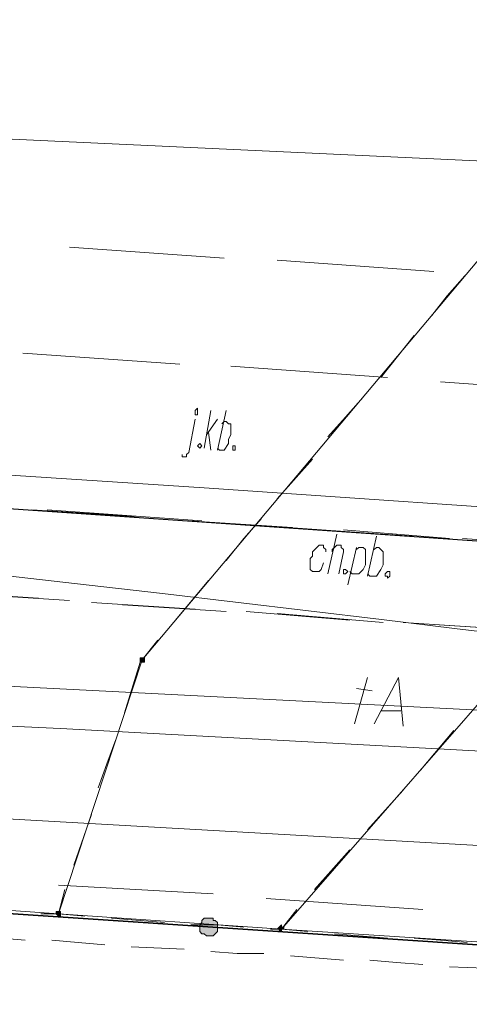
# Model space of a CAD drawing. Header units: metres. Extents: x 7431553 to 7432401, y 5544342 to 5544539.
# Tile 172 of 180: x 7432254.47 to 7432263.08, y 5544485.9 to 5544504.78. Entities that reach past the tile are written whole.
import ezdxf

# ---------------------------------------------------------------- set-up
doc = ezdxf.new("R2010")
doc.units = ezdxf.units.M
doc.header["$MEASUREMENT"] = 0
doc.layers.add('BG-PR90-PB-PZT-PZT01_2026_04_14$0$MAPA DCP', color=7, linetype='Continuous', lineweight=0)
doc.layers.add('PRIMETECH_XREF', color=7, linetype='Continuous', lineweight=5)

# ---------------------------------------------------------------- blocks, each defined once
blk = doc.blocks.new('BG-PR90-PB-PZT-PZT01_2026_04_14$0$Naddrwiną2025_v2klauzulap')
at = {"layer": 'BG-PR90-PB-PZT-PZT01_2026_04_14$0$MAPA DCP', "linetype": 'Continuous', "lineweight": 0, "transparency": 33554559}
for points in [[(7431675.045, 5544673.694), (7431675.045, 5544673.694), (7431675.002, 5544673.694), (7431675.002, 5544673.694), (7431675.002, 5544673.737), (7431675.002, 5544673.737), (7431674.96, 5544673.737), (7431674.96, 5544673.694), (7431674.96, 5544673.694), (7431674.96, 5544673.694), (7431674.918, 5544673.694), (7431674.96, 5544673.652), (7431674.96, 5544673.652), (7431674.96, 5544673.652), (7431674.96, 5544673.652), (7431675.002, 5544673.61), (7431675.002, 5544673.652), (7431675.002, 5544673.652), (7431675.002, 5544673.652), (7431675.045, 5544673.652), (7431675.045, 5544673.652)], [(7431674.96, 5544672.467), (7431674.875, 5544672.467), (7431674.833, 5544672.424), (7431674.833, 5544672.382), (7431674.791, 5544672.382), (7431674.791, 5544672.297), (7431674.791, 5544672.255), (7431674.791, 5544672.213), (7431674.833, 5544672.17), (7431674.875, 5544672.17), (7431674.918, 5544672.128), (7431674.96, 5544672.128), (7431675.002, 5544672.128), (7431675.045, 5544672.128), (7431675.087, 5544672.17), (7431675.087, 5544672.213), (7431675.129, 5544672.255), (7431675.129, 5544672.297), (7431675.129, 5544672.34), (7431675.129, 5544672.382), (7431675.087, 5544672.424), (7431675.045, 5544672.467), (7431675.002, 5544672.467), (7431675.002, 5544672.467)], [(7431669.88, 5544671.027), (7431669.88, 5544671.027), (7431669.88, 5544671.07), (7431669.838, 5544671.07), (7431669.838, 5544671.07), (7431669.838, 5544671.07), (7431669.795, 5544671.07), (7431669.795, 5544671.027), (7431669.795, 5544671.027), (7431669.795, 5544671.027), (7431669.795, 5544670.985), (7431669.838, 5544670.985), (7431669.838, 5544670.985), (7431669.838, 5544670.985), (7431669.88, 5544670.985), (7431669.88, 5544670.985), (7431669.88, 5544670.985)], [(7431674.748, 5544669.419), (7431674.748, 5544669.419), (7431674.748, 5544669.461), (7431674.706, 5544669.461), (7431674.706, 5544669.461), (7431674.706, 5544669.461), (7431674.664, 5544669.461), (7431674.664, 5544669.461), (7431674.664, 5544669.461), (7431674.664, 5544669.419), (7431674.664, 5544669.419), (7431674.664, 5544669.419), (7431674.664, 5544669.419), (7431674.664, 5544669.376), (7431674.664, 5544669.376), (7431674.706, 5544669.376), (7431674.706, 5544669.376), (7431674.706, 5544669.376)]]:
    blk.add_hatch(color=256, dxfattribs=at).paths.add_polyline_path(points)
at = {"layer": 'BG-PR90-PB-PZT-PZT01_2026_04_14$0$MAPA DCP', "linetype": 'Continuous', "lineweight": 18, "transparency": 33554687}
for points in [[(7431647.782, 5544690.374), (7431650.83, 5544686.987), (7431669.838, 5544671.027), (7431674.706, 5544669.419), (7431674.071, 5544660.444), (7431673.859, 5544657.311), (7431673.182, 5544646.728), (7431669.795, 5544596.859), (7431670.727, 5544580.519), (7431669.541, 5544576.582), (7431663.784, 5544577.725), (7431638.977, 5544582.635), (7431654.894, 5544603.76), (7431656.037, 5544608.713), (7431647.147, 5544632.165), (7431642.49, 5544637.711), (7431645.919, 5544688.426), (7431646.046, 5544690.585)], [(7431657.73, 5544688.85), (7431670.346, 5544677.758), (7431675.002, 5544673.694), (7431674.706, 5544669.419), (7431669.838, 5544671.027), (7431650.83, 5544686.987), (7431647.782, 5544690.374)], [(7431675.807, 5544686.098), (7431675.002, 5544673.694), (7431670.346, 5544677.758), (7431670.981, 5544686.818), (7431670.346, 5544677.758), (7431657.73, 5544688.85)], [(7431735.454, 5544677.504), (7431734.904, 5544669.292), (7431734.65, 5544665.312), (7431734.057, 5544656.295), (7431726.988, 5544656.761), (7431726.818, 5544654.094), (7431673.859, 5544657.311), (7431674.071, 5544660.444), (7431674.706, 5544669.419), (7431675.002, 5544673.694), (7431675.807, 5544686.098)], [(7431667.509, 5544677.166), (7431667.721, 5544680.171)], [(7431664.715, 5544679.706), (7431664.504, 5544676.742)], [(7431669.16, 5544676.615), (7431669.287, 5544678.605)], [(7431669.245, 5544678.012), (7431669.118, 5544676.023)], [(7431667.34, 5544674.88), (7431667.509, 5544676.912)], [(7431667.255, 5544673.186), (7431667.467, 5544676.192)], [(7431664.419, 5544675.726), (7431664.207, 5544672.721)], [(7431668.949, 5544673.61), (7431669.118, 5544675.642)], [(7431669.076, 5544675.007), (7431668.906, 5544673.017)], [(7431667.171, 5544671.916), (7431667.298, 5544673.906)], [(7431668.779, 5544670.646), (7431668.906, 5544672.636)], [(7431666.959, 5544669.207), (7431667.171, 5544672.17)], [(7431668.864, 5544672.043), (7431668.737, 5544670.054)], [(7431664.165, 5544671.747), (7431663.953, 5544668.741)], [(7431666.959, 5544668.911), (7431667.086, 5544670.9)], [(7431668.568, 5544667.641), (7431668.695, 5544669.63)], [(7431668.652, 5544669.038), (7431668.525, 5544667.048)]]:
    blk.add_lwpolyline(points, dxfattribs=at)
at = {"layer": 'BG-PR90-PB-PZT-PZT01_2026_04_14$0$MAPA DCP', "color": 24, "linetype": 'Continuous', "lineweight": 18, "true_color": 0x9a3300, "transparency": 33554687}
for points in [[(7431660.778, 5544688.384), (7431658.492, 5544639.362), (7431656.037, 5544608.924), (7431653.92, 5544589.197)], [(7431662.175, 5544673.61), (7431662.387, 5544676.615)], [(7431661.921, 5544669.63), (7431662.133, 5544672.594)]]:
    blk.add_lwpolyline(points, dxfattribs=at)
at = {"layer": 'BG-PR90-PB-PZT-PZT01_2026_04_14$0$MAPA DCP', "color": 5, "linetype": 'Continuous', "lineweight": 18, "transparency": 33554687}
blk.add_lwpolyline([(7431667.552, 5544687.368), (7431667.467, 5544685.675), (7431667.086, 5544680.214), (7431666.536, 5544672.213), (7431665.689, 5544659.216), (7431665.35, 5544655.025), (7431664.842, 5544644.4), (7431664.461, 5544637.161), (7431664.123, 5544627.678), (7431663.572, 5544613.75), (7431663.445, 5544611.634), (7431663.953, 5544603.717), (7431664.419, 5544597.113), (7431664.123, 5544596.986), (7431663.361, 5544597.113), (7431664.461, 5544596.859), (7431664.885, 5544590.213), (7431663.742, 5544579.757), (7431661.456, 5544559.733)], dxfattribs=at)
at = {"layer": 'BG-PR90-PB-PZT-PZT01_2026_04_14$0$MAPA DCP', "linetype": 'Continuous', "lineweight": 25, "transparency": 33554687}
blk.add_lwpolyline([(7431663.361, 5544616.036), (7431663.53, 5544618.365), (7431664.842, 5544637.965), (7431665.308, 5544644.357), (7431666.239, 5544658.327), (7431666.747, 5544665.778), (7431668.229, 5544687.241)], dxfattribs=at)
at = {"layer": 'BG-PR90-PB-PZT-PZT01_2026_04_14$0$MAPA DCP', "color": 30, "linetype": 'Continuous', "lineweight": 18, "true_color": 0xff6500, "transparency": 33554687}
for points in [[(7431669.372, 5544649.353), (7431671.277, 5544686.775)], [(7431664.885, 5544546.059), (7431664.377, 5544547.118), (7431665.52, 5544566.803), (7431666.451, 5544577.174), (7431665.901, 5544582.466), (7431667.128, 5544586.784), (7431667.382, 5544591.737), (7431668.017, 5544609.178), (7431669.414, 5544635.806), (7431670.727, 5544637.753), (7431670.557, 5544639.489), (7431669.838, 5544641.055), (7431671.15, 5544669.461), (7431672.081, 5544686.648)], [(7431674.41, 5544673.398), (7431674.621, 5544676.404)], [(7431671.065, 5544675.472), (7431670.176, 5544675.938), (7431671.108, 5544676.023)], [(7431670.811, 5544675.599), (7431670.811, 5544675.98)], [(7431671.065, 5544675.091), (7431670.176, 5544675.345)], [(7431670.388, 5544675.134), (7431670.43, 5544675.43)], [(7431674.156, 5544669.419), (7431674.325, 5544672.382)]]:
    blk.add_lwpolyline(points, dxfattribs=at)
at = {"layer": 'BG-PR90-PB-PZT-PZT01_2026_04_14$0$MAPA DCP', "color": 1, "linetype": 'Continuous', "lineweight": 18, "transparency": 33554687}
for points in [[(7431664.969, 5544543.477), (7431664.165, 5544543.562), (7431664.292, 5544545.086), (7431664.377, 5544547.118), (7431665.52, 5544566.803), (7431666.451, 5544577.174), (7431665.901, 5544582.466), (7431667.128, 5544586.784), (7431667.382, 5544591.737), (7431668.017, 5544609.178), (7431669.414, 5544635.806), (7431670.727, 5544637.753), (7431670.557, 5544639.489), (7431669.838, 5544641.055), (7431671.15, 5544669.461), (7431672.081, 5544686.648)], [(7431635.971, 5544534.926), (7431643.803, 5544535.137), (7431645.115, 5544536.238), (7431659.889, 5544534.375), (7431661.202, 5544534.079), (7431662.218, 5544548.218), (7431665.435, 5544548.049), (7431666.747, 5544564.686), (7431668.483, 5544589.07), (7431669.626, 5544612.226), (7431671.362, 5544639.743), (7431672.589, 5544663.238), (7431673.902, 5544686.394)]]:
    blk.add_lwpolyline(points, dxfattribs=at)
at = {"layer": 'BG-PR90-PB-PZT-PZT01_2026_04_14$0$MAPA DCP', "linetype": 'Continuous', "lineweight": 35, "transparency": 33554687}
blk.add_lwpolyline([(7431675.891, 5544686.056), (7431675.426, 5544679.367), (7431673.986, 5544657.735), (7431673.436, 5544650.199), (7431672.547, 5544638.05), (7431671.192, 5544617.476), (7431670.303, 5544603.463), (7431669.753, 5544595.886), (7431670.769, 5544579.841), (7431669.541, 5544577.471), (7431668.398, 5544574.973), (7431667.594, 5544564.178), (7431667.298, 5544558.886), (7431666.917, 5544553.764), (7431666.324, 5544544.197), (7431665.393, 5544531.878), (7431673.817, 5544524.3), (7431682.199, 5544516.722)], dxfattribs=at)
at = {"layer": 'BG-PR90-PB-PZT-PZT01_2026_04_14$0$MAPA DCP', "color": 4, "linetype": 'Continuous', "lineweight": 18, "transparency": 33554687}
for points in [[(7431675.722, 5544676.912), (7431675.764, 5544677.928)], [(7431675.595, 5544675.388), (7431675.637, 5544675.896), (7431675.68, 5544676.404)], [(7431675.51, 5544673.864), (7431675.595, 5544674.88)], [(7431675.426, 5544672.34), (7431675.468, 5544672.848), (7431675.468, 5544673.356)], [(7431675.341, 5544670.816), (7431675.383, 5544671.832)], [(7431675.214, 5544669.292), (7431675.256, 5544669.8), (7431675.299, 5544670.308)], [(7431675.129, 5544667.768), (7431675.214, 5544668.784)]]:
    blk.add_lwpolyline(points, dxfattribs=at)
at = {"layer": 'BG-PR90-PB-PZT-PZT01_2026_04_14$0$MAPA DCP', "color": 94, "linetype": 'Continuous', "lineweight": 18, "true_color": 0x009a00, "transparency": 33554687}
for points in [[(7431663.234, 5544676.573), (7431662.853, 5544676.869), (7431662.472, 5544677.208)], [(7431675.172, 5544676.234), (7431675.214, 5544676.742), (7431675.256, 5544677.25)], [(7431671.954, 5544676.361), (7431671.192, 5544676.996)], [(7431664.419, 5544675.599), (7431663.615, 5544676.234)], [(7431673.097, 5544675.345), (7431672.716, 5544675.684), (7431672.335, 5544676.023)], [(7431675.087, 5544674.71), (7431675.172, 5544675.726)], [(7431665.562, 5544674.583), (7431665.181, 5544674.922), (7431664.8, 5544675.261)], [(7431674.24, 5544674.329), (7431673.478, 5544675.007)], [(7431666.747, 5544673.61), (7431665.985, 5544674.287)], [(7431675.002, 5544673.483), (7431675.002, 5544673.694), (7431675.045, 5544674.202)], [(7431675.002, 5544673.694), (7431674.621, 5544673.991)], [(7431667.933, 5544672.636), (7431667.509, 5544672.975), (7431667.128, 5544673.313)], [(7431674.918, 5544671.959), (7431674.918, 5544672.467), (7431674.96, 5544672.975)], [(7431669.076, 5544671.662), (7431668.314, 5544672.297)], [(7431669.838, 5544671.027), (7431669.457, 5544671.324)], [(7431674.791, 5544670.435), (7431674.875, 5544671.451)], [(7431670.854, 5544670.689), (7431669.88, 5544670.985)], [(7431672.293, 5544670.181), (7431671.827, 5544670.35), (7431671.362, 5544670.519)], [(7431673.775, 5544669.715), (7431672.801, 5544670.054)], [(7431674.706, 5544669.08), (7431674.706, 5544669.419), (7431674.748, 5544669.927)], [(7431674.706, 5544669.419), (7431674.24, 5544669.546)]]:
    blk.add_lwpolyline(points, dxfattribs=at)
at = {"layer": 'BG-PR90-PB-PZT-PZT01_2026_04_14$0$MAPA DCP', "linetype": 'Continuous', "lineweight": 9, "transparency": 33554687}
for points in [[(7431667.721, 5544675.472), (7431667.679, 5544675.515), (7431667.679, 5544675.557), (7431667.721, 5544675.599), (7431667.763, 5544675.642), (7431667.806, 5544675.642), (7431667.933, 5544675.642), (7431668.017, 5544675.642), (7431668.102, 5544675.599), (7431668.229, 5544675.515), (7431668.229, 5544675.43), (7431668.229, 5544675.388), (7431668.187, 5544675.345)], [(7431668.229, 5544675.345), (7431667.467, 5544675.515)], [(7431667.721, 5544675.134), (7431667.679, 5544675.176), (7431667.679, 5544675.261), (7431667.721, 5544675.303), (7431667.763, 5544675.303), (7431667.848, 5544675.303), (7431667.89, 5544675.303), (7431667.933, 5544675.303), (7431668.017, 5544675.303), (7431668.102, 5544675.261), (7431668.144, 5544675.218), (7431668.187, 5544675.176), (7431668.187, 5544675.091), (7431668.187, 5544675.049), (7431668.144, 5544675.007)], [(7431668.398, 5544674.964), (7431667.679, 5544675.134)], [(7431667.763, 5544674.668), (7431667.721, 5544674.668), (7431667.679, 5544674.71), (7431667.636, 5544674.753), (7431667.636, 5544674.795), (7431667.636, 5544674.837), (7431667.679, 5544674.837), (7431667.721, 5544674.88), (7431667.763, 5544674.88), (7431668.187, 5544674.795)], [(7431668.187, 5544674.583), (7431667.425, 5544674.753)], [(7431667.763, 5544674.541), (7431667.721, 5544674.541), (7431667.679, 5544674.499), (7431667.636, 5544674.499), (7431667.636, 5544674.456), (7431667.636, 5544674.414), (7431667.679, 5544674.372), (7431667.763, 5544674.287), (7431667.848, 5544674.287), (7431667.89, 5544674.245), (7431668.017, 5544674.245), (7431668.06, 5544674.245), (7431668.102, 5544674.245), (7431668.144, 5544674.287), (7431668.144, 5544674.329), (7431668.144, 5544674.372), (7431668.144, 5544674.414), (7431668.102, 5544674.456), (7431667.975, 5544674.499)], [(7431665.816, 5544672.467), (7431665.054, 5544672.636)], [(7431665.308, 5544672.551), (7431665.266, 5544672.594), (7431665.266, 5544672.636), (7431665.308, 5544672.678), (7431665.308, 5544672.721), (7431665.393, 5544672.721), (7431665.52, 5544672.721), (7431665.604, 5544672.678), (7431665.689, 5544672.678), (7431665.816, 5544672.594), (7431665.816, 5544672.551), (7431665.816, 5544672.509), (7431665.774, 5544672.467)], [(7431665.52, 5544672.255), (7431665.223, 5544672.467)], [(7431665.774, 5544672.213), (7431665.054, 5544672.34)], [(7431665.477, 5544672.297), (7431665.816, 5544672.34)], [(7431665.901, 5544671.789), (7431665.943, 5544671.789), (7431665.943, 5544671.874), (7431665.901, 5544671.874), (7431665.858, 5544671.916), (7431665.223, 5544672.043)]]:
    blk.add_lwpolyline(points, dxfattribs=at)
for points in [[(7431668.144, 5544675.726), (7431668.144, 5544675.769), (7431668.229, 5544675.769), (7431668.271, 5544675.726), (7431668.229, 5544675.726), (7431668.229, 5544675.684), (7431668.187, 5544675.684)], [(7431668.102, 5544674.922), (7431668.144, 5544674.964), (7431668.187, 5544674.922), (7431668.187, 5544674.88), (7431668.144, 5544674.88), (7431668.102, 5544674.88)], [(7431665.731, 5544672.763), (7431665.731, 5544672.805), (7431665.816, 5544672.805), (7431665.816, 5544672.763), (7431665.774, 5544672.763)], [(7431665.012, 5544672.086), (7431665.139, 5544672.086), (7431665.139, 5544672.043), (7431665.054, 5544672.043)], [(7431665.689, 5544672.128), (7431665.731, 5544672.17), (7431665.774, 5544672.128), (7431665.731, 5544672.086)]]:
    blk.add_lwpolyline(points, close=True, dxfattribs=at)
at = {"layer": 'BG-PR90-PB-PZT-PZT01_2026_04_14$0$MAPA DCP', "linetype": 'Continuous', "lineweight": 0, "transparency": 33554687}
for points in [[(7431675.045, 5544673.694), (7431675.045, 5544673.694), (7431675.002, 5544673.694), (7431675.002, 5544673.694), (7431675.002, 5544673.737), (7431675.002, 5544673.737), (7431674.96, 5544673.737), (7431674.96, 5544673.694), (7431674.96, 5544673.694), (7431674.96, 5544673.694), (7431674.918, 5544673.694), (7431674.96, 5544673.652), (7431674.96, 5544673.652), (7431674.96, 5544673.652), (7431674.96, 5544673.652), (7431675.002, 5544673.61), (7431675.002, 5544673.652), (7431675.002, 5544673.652), (7431675.002, 5544673.652), (7431675.045, 5544673.652)], [(7431674.96, 5544672.467), (7431674.875, 5544672.467), (7431674.833, 5544672.424), (7431674.833, 5544672.382), (7431674.791, 5544672.382), (7431674.791, 5544672.297), (7431674.791, 5544672.255), (7431674.791, 5544672.213), (7431674.833, 5544672.17), (7431674.875, 5544672.17), (7431674.918, 5544672.128), (7431674.96, 5544672.128), (7431675.002, 5544672.128), (7431675.045, 5544672.128), (7431675.087, 5544672.17), (7431675.087, 5544672.213), (7431675.129, 5544672.255), (7431675.129, 5544672.297), (7431675.129, 5544672.34), (7431675.129, 5544672.382), (7431675.087, 5544672.424), (7431675.045, 5544672.467), (7431675.002, 5544672.467)], [(7431669.88, 5544671.027), (7431669.88, 5544671.027), (7431669.88, 5544671.07), (7431669.838, 5544671.07), (7431669.838, 5544671.07), (7431669.838, 5544671.07), (7431669.795, 5544671.07), (7431669.795, 5544671.027), (7431669.795, 5544671.027), (7431669.795, 5544671.027), (7431669.795, 5544670.985), (7431669.838, 5544670.985), (7431669.838, 5544670.985), (7431669.838, 5544670.985), (7431669.88, 5544670.985), (7431669.88, 5544670.985), (7431669.88, 5544670.985)], [(7431674.748, 5544669.419), (7431674.748, 5544669.419), (7431674.748, 5544669.461), (7431674.706, 5544669.461), (7431674.706, 5544669.461), (7431674.706, 5544669.461), (7431674.664, 5544669.461), (7431674.664, 5544669.461), (7431674.664, 5544669.461), (7431674.664, 5544669.419), (7431674.664, 5544669.419), (7431674.664, 5544669.419), (7431674.664, 5544669.419), (7431674.664, 5544669.376), (7431674.664, 5544669.376), (7431674.706, 5544669.376), (7431674.706, 5544669.376), (7431674.706, 5544669.376), (7431674.748, 5544669.419)]]:
    blk.add_lwpolyline(points, close=True, dxfattribs=at)
at = {"layer": 'BG-PR90-PB-PZT-PZT01_2026_04_14$0$MAPA DCP', "color": 5, "linetype": 'Continuous', "lineweight": 18, "transparency": 33554687}
blk.add_arc((7433022.765, 5544513.014), 1363.431, 172.854498, 180.436605, dxfattribs=at)
blk = doc.blocks.new('BG-PR90-PB-PZT-PZT01_2026_04_14')
at = {"layer": 'BG-PR90-PB-PZT-PZT01_2026_04_14$0$MAPA DCP', "rotation": 270}
blk.add_blockref('BG-PR90-PB-PZT-PZT01_2026_04_14$0$Naddrwiną2025_v2klauzulap', (1887585.788, 12976162.34), dxfattribs=at)

msp = doc.modelspace()

# ---------------------------------------------------------------- block references
at = {"layer": 'PRIMETECH_XREF', "linetype": 'Continuous', "lineweight": 0, "rotation": 360}
msp.add_blockref('BG-PR90-PB-PZT-PZT01_2026_04_14', (0, 0), dxfattribs=at)

doc.saveas('drawing.dxf')
